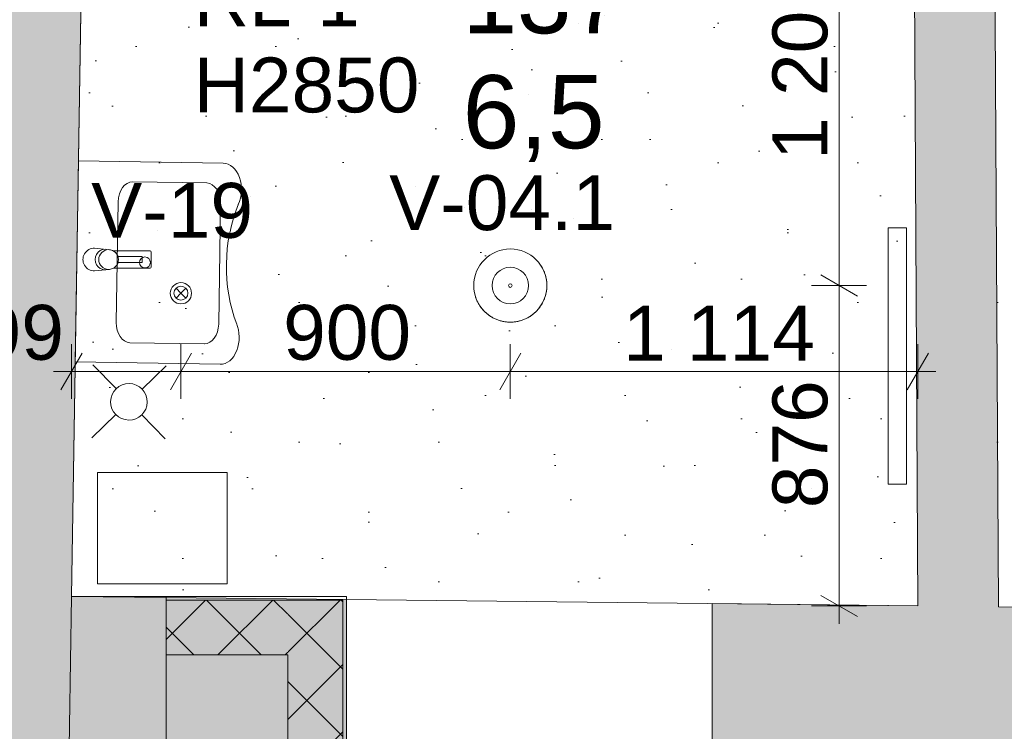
# Model space of a CAD drawing. Header units: millimetres. Extents: x -2532 to 181134, y -4151 to 53885.
# Tile 73 of 165: x 4455 to 7146, y 18393 to 20338. Entities that reach past the tile are written whole.
import ezdxf
from ezdxf.enums import TextEntityAlignment as Align

# ---------------------------------------------------------------- set-up
doc = ezdxf.new("R2010")
doc.units = ezdxf.units.MM
doc.header["$MEASUREMENT"] = 0
doc.linetypes.add('Dashed', pattern=[564.444447, 282.222223, -282.222223])
doc.linetypes.add('Wipeout_Contour', pattern=[1000, 0, -1000])
for name, color, linetype, lineweight in [('AR - Mööbel_Pen_No__4', 8, 'Continuous', 13), ('AR - Sanitaarseadmed_Pen_No__2', 8, 'Continuous', 13), ('AR - Sanitaarseadmed_Pen_No__75', 8, 'Continuous', 13), ('AR - Seinad SS.ol_Pen_No__221', 252, 'Continuous', 13), ('AR - Trepid_Pen_No__1', 7, 'Continuous', 9), ('AR - Trepid_Pen_No__71', 7, 'Continuous', 13), ('AR - Vahelaed_Pen_No__221', 252, 'Continuous', 13), ('ARCHICAD Zone Stamps_Pen_No__6', 7, 'Continuous', 5), ('New_AR - Seinad SS 2_Pen_No__207', 5, 'Continuous', 13), ('New_AR - Seinad SS.ol_Pen_No__207', 5, 'Continuous', 13), ('New_ARCHICAD Door Markers_Pen_No__7', 7, 'Continuous', 13), ('New_ARCHICAD Doors_Pen_No__207', 5, 'Continuous', 13), ('New_SA - ripplaed_Pen_No__207', 5, 'Continuous', 9), ('SA - mööbel_Pen_No__2', 8, 'Continuous', 13), ('SA - ripplaed_Pen_No__211', 214, 'Continuous', 15), ('SA - tähistused - valgustus_Pen_No__105', 30, 'Continuous', 5), ('SA - valgustid_Pen_No__105', 30, 'Continuous', 5)]:
    doc.layers.add(name, color=color, linetype=linetype, lineweight=lineweight)
for name, color, linetype in [('AR - Sanitaarseadmed', 7, 'Continuous'), ('AR - Seinad SS.ol', 7, 'Continuous'), ('AR - Trepid', 7, 'Continuous'), ('AR - Vahelaed', 7, 'Continuous'), ('New_AR - Seinad SS 2', 7, 'Continuous'), ('New_ARCHICAD Door Markers', 7, 'Continuous'), ('New_SA - ripplaed', 7, 'Continuous'), ('SA - mööbel', 7, 'Continuous'), ('SA - ripplaed', 7, 'Continuous'), ('SA - tähistused - valgustus', 7, 'Continuous'), ('SA - valgustid', 7, 'Continuous'), ('Tsoonid - Neto', 7, 'Continuous')]:
    doc.layers.add(name, color=color, linetype=linetype)
doc.styles.add('GENERATED_STYLE_1', font='txt')
doc.styles.add('GENERATED_STYLE_2', font='txt')
doc.styles.add('GENERATED_STYLE_3', font='txt')
doc.dimstyles.new('GENERATED_STYLE__1', dxfattribs={"dimtxt": 150, "dimasz": 76, "dimexe": 0.18, "dimexo": 0.0625, "dimgap": 0.09, "dimtad": 1, "dimdec": 0, "dimzin": 0, "dimdsep": 46, "dimtxsty": 'GENERATED_STYLE_3', "dimblk": 'ARROWHEAD_2', "dimblk1": 'ARROWHEAD_2', "dimblk2": 'ARROWHEAD_2', "dimcen": 0.09, "dimse1": 1, "dimse2": 1, "dimclrd": 256, "dimclre": 256, "dimclrt": 256, "dimadec": 0, "dimazin": 0, "dimtfac": 1, "dimtdec": 4, "dimtmove": 0, "dimatfit": 3, "dimfxl": 0, "dimtolj": 1, "dimtzin": 0, "dimarcsym": 0})
doc.dimstyles.new('GENERATED_STYLE__2', dxfattribs={"dimtxt": 150, "dimasz": 76, "dimexe": 0.18, "dimexo": 0.0625, "dimgap": 0.09, "dimtad": 1, "dimtih": 1, "dimtoh": 1, "dimdec": 0, "dimzin": 0, "dimdsep": 46, "dimtxsty": 'GENERATED_STYLE_3', "dimblk": 'ARROWHEAD_2', "dimblk1": 'ARROWHEAD_2', "dimblk2": 'ARROWHEAD_2', "dimcen": 0.09, "dimse1": 1, "dimse2": 1, "dimclrd": 256, "dimclre": 256, "dimclrt": 256, "dimadec": 0, "dimazin": 0, "dimtfac": 1, "dimtdec": 4, "dimtmove": 0, "dimatfit": 3, "dimfxl": 0, "dimtolj": 1, "dimtzin": 0, "dimarcsym": 0})
pattern_1 = [(45, (0, 600), (-190.9188, 190.9188), [0, -180, 0, -270]), (110, (600, 600), (253.717, 92.3454), [0, -132, 0, -228])]
pattern_2 = [(45, (0, 0), (-91.9239, 91.9239), []), (135, (0, 0), (91.9239, 91.9239), [])]
pattern_3 = [(0, (0, 0), (0, 173.2051), [0, -100]), (0, (50, 86.6), (0, 173.2051), [0, -100])]

# ---------------------------------------------------------------- blocks, each defined once
blk = doc.blocks.new('wc inva_137_7_1', base_point=(6392.2, 20220.5))
at = {"layer": 'ARCHICAD Zone Stamps_Pen_No__6', "insert": (5665.5, 20186.4), "char_height": 200, "attachment_point": 1, "style": 'GENERATED_STYLE_1'}
blk.add_mtext('\\A1;{\\pql;\\pt0,600;\\fArial Baltic|b0|i0|c186|p34;6,5\\fArial Baltic|b0|i0|c186|p34;\\A1{\\H.66x;\\S^  ;}\\fArial Baltic|b0|i0|c186|p34;\\fArial Baltic|b0|i0|c186|p34;\\A1{\\H.66x;\\S^  ;}}', dxfattribs=at)
at = {"layer": 'ARCHICAD Zone Stamps_Pen_No__6'}
for tag, style, p in [('DUMMY_849', 'GENERATED_STYLE_1', (6572.5, 20860.7)), ('ROOM_NAME', 'GENERATED_STYLE_1', (5665.5, 20815)), ('DUMMY_850', 'GENERATED_STYLE_2', (6120.9, 20546.4)), ('ROOM_NUMBER', 'GENERATED_STYLE_2', (5665.5, 20500.7)), ('DUMMY_851', 'GENERATED_STYLE_1', (5665.5, 20232.1))]:
    blk.add_attdef(tag, text='', height=200, dxfattribs=dict(at, style=style)).set_placement(p, align=Align.TOP_LEFT)
blk = doc.blocks.new('Slab_5_1', base_point=(1193.5, 7176.6))
at = {"layer": 'AR - Vahelaed_Pen_No__221', "linetype": 'Continuous', "flags": 128}
blk.add_lwpolyline([(15778.2, 21156.9, 0.331533), (13823.4, 18922.3), (13795.2, 18606.1), (13790.9, 18007.3), (8842.5, 18007.3), (8855.6, 18722.1), (8855.6, 20011), (8285.6, 20011), (8285.6, 21611), (4641.9, 21611), (4596.4, 18761.5), (5187.9, 18761.5), (5187.9, 16651.1), (4562.7, 16651.1), (4565, 16794.6), (1734.2, 16805.9), (1588.2, 14266.2), (1552.7, 13646.2)], format="xyb", dxfattribs=at)
blk = doc.blocks.new('Slab_9_1', base_point=(4587.9, 18231.1))
at = {"layer": 'AR - Vahelaed_Pen_No__221', "linetype": 'Continuous', "flags": 128}
blk.add_lwpolyline([(4587.9, 18231.1), (4855, 18231.1), (4855, 18758.1), (4596.4, 18761)], close=True, dxfattribs=at)
blk = doc.blocks.new('Floor Drain Symbol 22')
at = {"layer": 'AR - Sanitaarseadmed_Pen_No__2', "linetype": 'Continuous'}
for p, q in [((64.6, 135.4), (0, 200)), ((135.4, 135.4), (200, 200)), ((64.6, 64.6), (0, 0)), ((135.4, 64.6), (200, 0))]:
    blk.add_line(p, q, dxfattribs=at)
for start, end in [(0, 180), (180, 0)]:
    blk.add_arc((100, 100), 50, start, end, dxfattribs=at)
blk = doc.blocks.new('Slab_52_1', base_point=(7114, 21612.3))
at = {"layer": 'New_SA - ripplaed_Pen_No__207', "linetype": 'Continuous'}
h = blk.add_hatch(dxfattribs=at)
h.set_pattern_fill('Carpet_0001', color=256, style=0, pattern_type=2)
h.set_pattern_definition(pattern_1)
h.paths.add_polyline_path([(7114, 21612.3), (7130.2, 18733), (8184.6, 18726.4), (8184.6, 18914.1), (8852.6, 18914.1), (8855.6, 19851), (8125.6, 19851), (8125.6, 21611.1)])
at = {"layer": 'New_SA - ripplaed_Pen_No__207', "linetype": 'Continuous', "flags": 128}
blk.add_lwpolyline([(7114, 21612.3), (7130.2, 18733), (8184.6, 18726.4), (8184.6, 18914.1), (8852.6, 18914.1), (8855.6, 19851), (8125.6, 19851), (8125.6, 21611.1)], close=True, dxfattribs=at)
blk = doc.blocks.new('Slab_53_1', base_point=(4641.9, 21611))
at = {"layer": 'New_SA - ripplaed_Pen_No__207', "linetype": 'Continuous'}
h = blk.add_hatch(dxfattribs=at)
h.set_pattern_fill('Carpet_0001', color=256, style=0, pattern_type=2)
h.set_pattern_definition(pattern_1)
h.paths.add_polyline_path([(4641.9, 21611), (4596.4, 18761.5), (5347.9, 18761.5), (5347.9, 18752.7), (6910.1, 18735.4), (6894.1, 21611.1)])
at = {"layer": 'New_SA - ripplaed_Pen_No__207', "linetype": 'Continuous', "flags": 128}
blk.add_lwpolyline([(4641.9, 21611), (4596.4, 18761.5), (5347.9, 18761.5), (5347.9, 18752.7), (6910.1, 18735.4), (6894.1, 21611.1)], close=True, dxfattribs=at)
blk = doc.blocks.new('Stair_3_1')
at = {"layer": 'AR - Trepid_Pen_No__1', "linetype": 'Continuous'}
for p, q in [((3007.5, 20635.3), (2996.2, 20375.7)), ((4136, 20617.3), (3007.5, 20635.3)), ((3571.1, 20626.3), (3566.9, 20366.6)), ((3570.6, 20626.8), (3570.6, 20625.8)), ((3571.6, 20626.8), (3571.6, 20625.8)), ((4131.9, 20357.5), (4136, 20617.3)), ((2996.2, 20375.7), (2984.9, 20116)), ((2996.2, 20375.7), (4131.9, 20357.5)), ((4131.9, 20357.5), (2996.2, 20375.7)), ((3566.9, 20366.6), (3542, 18808)), ((4127.7, 20097.8), (4131.9, 20357.5)), ((2984.9, 20116), (2973.7, 19856.4)), ((2984.9, 20116), (4127.7, 20097.8)), ((4127.7, 20097.8), (2984.9, 20116)), ((4123.6, 19838), (4127.7, 20097.8)), ((2973.7, 19856.4), (2962.4, 19596.7)), ((2973.7, 19856.4), (4123.6, 19838)), ((4123.6, 19838), (2973.7, 19856.4)), ((4119.4, 19578.3), (4123.6, 19838)), ((2962.4, 19596.7), (2951.1, 19337.1)), ((2962.4, 19596.7), (4119.4, 19578.3)), ((4119.4, 19578.3), (2962.4, 19596.7)), ((4115.2, 19318.5), (4119.4, 19578.3)), ((2951.1, 19337.1), (2939.9, 19077.5)), ((2951.1, 19337.1), (4115.2, 19318.5)), ((4115.2, 19318.5), (2951.1, 19337.1)), ((4111.1, 19058.7), (4115.2, 19318.5)), ((2939.9, 19077.5), (2928.6, 18817.8)), ((2939.9, 19077.5), (4111.1, 19058.7)), ((4111.1, 19058.7), (2939.9, 19077.5)), ((4106.9, 18799), (4111.1, 19058.7)), ((2928.6, 18817.8), (2917.3, 18558.2)), ((2928.6, 18817.8), (4106.9, 18799)), ((4106.9, 18799), (2928.6, 18817.8)), ((2928.6, 18817.8), (3537.9, 18548.3)), ((3542, 18808), (3537.9, 18548.3)), ((3537.9, 18548.3), (4106.9, 18799)), ((4102.8, 18539.2), (4106.9, 18799)), ((2917.3, 18558.2), (4102.8, 18539.2))]:
    blk.add_line(p, q, dxfattribs=at)
at = {"layer": 'AR - Trepid_Pen_No__71', "char_height": 100, "rotation": 89.0845, "style": 'GENERATED_STYLE_1'}
for s, insert, attachment_point in [('\\A1;{\\pqc;\\pt0,7100;\\fArial Baltic|b0|i0|c186|p34;9 x \\fArial Baltic|b0|i0|c186|p34;167\\fArial Baltic|b0|i0|c186|p34;\\A1{\\H.66x;\\S^  ;}\\fArial Baltic|b0|i0|c186|p34;\\fArial Baltic|b0|i0|c186|p34; x \\fArial Baltic|b0|i0|c186|p34;260\\fArial Baltic|b0|i0|c186|p34;\\A1{\\H.66x;\\S^  ;}\\fArial Baltic|b0|i0|c186|p34;\\fArial Baltic|b0|i0|c186|p34;\\fArial Baltic|b0|i0|c186|p34;\\fArial Baltic|b0|i0|c186|p34;\\A1{\\H.66x;\\S^  ;}\\fArial Baltic|b0|i0|c186|p34;}', (3521.8, 19587.8), 8), ('\\A1;{\\pqc;\\pt0,7100;\\fArial Baltic|b0|i0|c186|p34;\\fArial Baltic|b0|i0|c186|p34;\\fArial Baltic|b0|i0|c186|p34;\\A1{\\H.66x;\\S^  ;}\\fArial Baltic|b0|i0|c186|p34;\\fArial Baltic|b0|i0|c186|p34;\\fArial Baltic|b0|i0|c186|p34;\\fArial Baltic|b0|i0|c186|p34;\\A1{\\H.66x;\\S^  ;}\\fArial Baltic|b0|i0|c186|p34;\\fArial Baltic|b0|i0|c186|p34;\\fArial Baltic|b0|i0|c186|p34;\\fArial Baltic|b0|i0|c186|p34;\\A1{\\H.66x;\\S^  ;}\\fArial Baltic|b0|i0|c186|p34;}', (3554.5, 19587.3), 2)]:
    blk.add_mtext(s, dxfattribs=dict(at, insert=insert, attachment_point=attachment_point))
blk = doc.blocks.new('Wall_29_1', base_point=(4565, 16794.6))
at = {"layer": 'AR - Seinad SS.ol_Pen_No__221', "linetype": 'Continuous'}
blk.add_hatch(color=256, dxfattribs=at).paths.add_polyline_path([(4162, 22241.3), (4082.5, 17266.5), (4572.5, 17264.6), (4651.9, 22233.5)])
at = {"layer": 'AR - Seinad SS.ol_Pen_No__221', "linetype": 'Continuous', "flags": 128}
blk.add_lwpolyline([(4596.4, 18761), (4651.9, 22233.5)], dxfattribs=at)
blk = doc.blocks.new('Wall_34_1', base_point=(6894.1, 21611.1))
at = {"layer": 'AR - Seinad SS.ol_Pen_No__221', "linetype": 'Continuous'}
blk.add_hatch(color=256, dxfattribs=at).paths.add_polyline_path([(6894.1, 21611.1), (6910.1, 18735.4), (7130.2, 18733), (7114, 21612.3)])
at = {"layer": 'AR - Seinad SS.ol_Pen_No__221', "linetype": 'Continuous', "flags": 128}
for points in [[(7114, 21612.3), (6894.1, 21611.1)], [(6894.1, 21611.1), (6910.1, 18735.4)], [(7130.2, 18733), (7114, 21612.3)]]:
    blk.add_lwpolyline(points, dxfattribs=at)
blk = doc.blocks.new('Wall_211_1', base_point=(5187.9, 16651.1))
at = {"linetype": 'Wipeout_Contour', "ltscale": 58159.399692}
blk.add_wipeout([(5187.9, 18601.5), (5337.9, 18601.5), (5337.9, 18751.5)], dxfattribs=at).dxf.layer = 'New_AR - Seinad SS 2'
at = {"layer": 'New_AR - Seinad SS 2_Pen_No__207', "linetype": 'Continuous'}
h = blk.add_hatch(dxfattribs=at)
h.set_pattern_fill('Concrete_Block_0001', color=256, style=0, pattern_type=2)
h.set_pattern_definition(pattern_2)
h.paths.add_polyline_path([(5187.9, 18601.5), (5337.9, 18601.5), (5337.9, 18751.5)])
at = {"linetype": 'Wipeout_Contour', "ltscale": 58503.782395}
blk.add_wipeout([(5337.9, 18751.5), (5347.9, 18751.5), (5347.9, 18761.5)], dxfattribs=at).dxf.layer = 'New_AR - Seinad SS 2'
at = {"linetype": 'Wipeout_Contour', "ltscale": 73589.881171}
blk.add_wipeout([(5337.9, 16651.1), (5337.9, 18601.5), (5187.9, 18601.5), (5187.9, 16651.1)], dxfattribs=at).dxf.layer = 'New_AR - Seinad SS 2'
at = {"layer": 'New_AR - Seinad SS 2_Pen_No__207', "linetype": 'Continuous'}
h = blk.add_hatch(dxfattribs=at)
h.set_pattern_fill('Plaster_0001', color=256, style=0, pattern_type=2)
h.set_pattern_definition(pattern_3)
h.paths.add_polyline_path([(5337.9, 18751.5), (5347.9, 18751.5), (5347.9, 18761.5)])
h = blk.add_hatch(dxfattribs=at)
h.set_pattern_fill('Concrete_Block_0001', color=256, style=0, pattern_type=2)
h.set_pattern_definition(pattern_2)
h.paths.add_polyline_path([(5337.9, 16651.1), (5337.9, 18601.5), (5187.9, 18601.5), (5187.9, 16651.1)])
at = {"layer": 'New_AR - Seinad SS 2_Pen_No__207', "linetype": 'Continuous', "flags": 128}
blk.add_lwpolyline([(5187.9, 18601.5), (5187.9, 16651.1)], dxfattribs=at)
at = {"linetype": 'Wipeout_Contour', "ltscale": 73684.632642}
blk.add_wipeout([(5347.9, 16501.1), (5347.9, 18751.5), (5337.9, 18751.5), (5337.9, 16501.1)], dxfattribs=at).dxf.layer = 'New_AR - Seinad SS 2'
at = {"layer": 'New_AR - Seinad SS 2_Pen_No__207', "linetype": 'Continuous'}
h = blk.add_hatch(dxfattribs=at)
h.set_pattern_fill('Plaster_0001', color=256, style=0, pattern_type=2)
h.set_pattern_definition(pattern_3)
h.paths.add_polyline_path([(5347.9, 16501.1), (5347.9, 18751.5), (5337.9, 18751.5), (5337.9, 16501.1)])
for p in [(5337.9, 18751.5), (5337.9, 16501.1)]:
    blk.add_line(p, (5337.9, 16651.1), dxfattribs=at)
at = {"layer": 'New_AR - Seinad SS 2_Pen_No__207', "linetype": 'Continuous', "flags": 128}
blk.add_lwpolyline([(5347.9, 16501.1), (5347.9, 18761.5)], dxfattribs=at)
at = {"linetype": 'Wipeout_Contour', "ltscale": 58264.324641}
blk.add_wipeout([(5187.9, 18751.5), (5187.9, 18601.5), (5337.9, 18751.5)], dxfattribs=at).dxf.layer = 'New_AR - Seinad SS 2'
at = {"layer": 'New_AR - Seinad SS 2_Pen_No__207', "linetype": 'Continuous'}
h = blk.add_hatch(dxfattribs=at)
h.set_pattern_fill('Concrete_Block_0001', color=256, style=0, pattern_type=2)
h.set_pattern_definition(pattern_2)
h.paths.add_polyline_path([(5187.9, 18751.5), (5187.9, 18601.5), (5337.9, 18751.5)])
at = {"linetype": 'Wipeout_Contour', "ltscale": 58511.895907}
blk.add_wipeout([(5337.9, 18761.5), (5337.9, 18751.5), (5347.9, 18761.5)], dxfattribs=at).dxf.layer = 'New_AR - Seinad SS 2'
at = {"layer": 'New_AR - Seinad SS 2_Pen_No__207', "linetype": 'Continuous'}
h = blk.add_hatch(dxfattribs=at)
h.set_pattern_fill('Plaster_0001', color=256, style=0, pattern_type=2)
h.set_pattern_definition(pattern_3)
h.paths.add_polyline_path([(5337.9, 18761.5), (5337.9, 18751.5), (5347.9, 18761.5)])
blk.add_line((5337.9, 18751.5), (5187.9, 18751.5), dxfattribs=at)
at = {"layer": 'New_AR - Seinad SS 2_Pen_No__207', "linetype": 'Continuous', "flags": 128}
blk.add_lwpolyline([(5347.9, 18761.5), (5337.9, 18761.5)], dxfattribs=at)
blk = doc.blocks.new('Wall_252_1', base_point=(4855, 18601.5))
at = {"linetype": 'Wipeout_Contour', "ltscale": 77361.653945}
blk.add_wipeout([(5187.9, 18751.5), (4855, 18751.5), (4855, 18601.5), (5187.9, 18601.5)], dxfattribs=at).dxf.layer = 'New_AR - Seinad SS 2'
at = {"layer": 'New_AR - Seinad SS 2_Pen_No__207', "linetype": 'Continuous'}
h = blk.add_hatch(dxfattribs=at)
h.set_pattern_fill('Concrete_Block_0001', color=256, style=0, pattern_type=2)
h.set_pattern_definition(pattern_2)
h.paths.add_polyline_path([(5187.9, 18751.5), (4855, 18751.5), (4855, 18601.5), (5187.9, 18601.5)])
at = {"layer": 'New_AR - Seinad SS 2_Pen_No__207', "linetype": 'Continuous', "flags": 128}
blk.add_lwpolyline([(4855, 18601.5), (5187.9, 18601.5)], dxfattribs=at)
at = {"linetype": 'Wipeout_Contour', "ltscale": 77751.722659}
blk.add_wipeout([(5337.9, 18761.5), (4855, 18761.5), (4855, 18751.5), (5337.9, 18751.5)], dxfattribs=at).dxf.layer = 'New_AR - Seinad SS 2'
at = {"layer": 'New_AR - Seinad SS 2_Pen_No__207', "linetype": 'Continuous'}
h = blk.add_hatch(dxfattribs=at)
h.set_pattern_fill('Plaster_0001', color=256, style=0, pattern_type=2)
h.set_pattern_definition(pattern_3)
h.paths.add_polyline_path([(5337.9, 18761.5), (4855, 18761.5), (4855, 18751.5), (5337.9, 18751.5)])
for p in [(4855, 18751.5), (5337.9, 18751.5)]:
    blk.add_line(p, (5187.9, 18751.5), dxfattribs=at)
at = {"layer": 'New_AR - Seinad SS 2_Pen_No__207', "linetype": 'Continuous', "flags": 128}
for points in [[(5337.9, 18761.5), (4855, 18761.5)], [(4855, 18751.5), (4855, 18761.5)], [(4855, 18601.5), (4855, 18751.5)]]:
    blk.add_lwpolyline(points, dxfattribs=at)
blk = doc.blocks.new('Column_5_1', base_point=(6854.1, 19418.5))
at = {"layer": 'SA - mööbel_Pen_No__2', "linetype": 'Continuous', "flags": 128}
blk.add_lwpolyline([(6829.1, 19068.5), (6879.1, 19068.5), (6879.1, 19768.5), (6829.1, 19768.5)], close=True, dxfattribs=at)
blk = doc.blocks.new('Basin 22')
at = {"layer": 'AR - Sanitaarseadmed_Pen_No__75', "linetype": 'Continuous'}
for p, q in [((-275, -396), (-275, -0.1)), ((-275, -0.1), (275, -0.1)), ((275, -0.1), (275, -396)), ((-165, -110.1), (165, -110.1)), ((-220, -148.6), (-220, -352)), ((220, -352), (220, -148.6)), ((-165, -390.5), (165, -390.5))]:
    blk.add_line(p, q, dxfattribs=at)
blk.add_circle((0, -186), 15, dxfattribs=at)
for centre, major_axis, start_param, end_param in [((-163.8, -149.4), (56.2, 0), 1.592282, 3.120107), ((163.8, -149.4), (56.2, 0), 0.021486, 1.549311), ((-163.8, -351.2), (56.2, 0), 3.163078, 4.690903), ((163.8, -351.2), (56.2, 0), 4.733875, 6.2617), ((-202, -396), (73, 0), 3.141593, 5.289261), ((0, -638.2), (327.8, 0), 1.046808, 2.098245), ((202, -396), (73, 0), 4.135517, 6.283185)]:
    blk.add_ellipse(centre, major_axis=major_axis, ratio=0.699708, start_param=start_param, end_param=end_param, dxfattribs=at)
blk = doc.blocks.new('Tap 22_4')
at = {"layer": 'AR - Sanitaarseadmed_Pen_No__2', "linetype": 'Continuous'}
for p, q in [((-31, 0), (-26.9, -41.1)), ((26.9, -41.1), (31, 0)), ((-23.5, -51.7), (-23.5, -152)), ((23.5, -152), (23.5, -51.7)), ((-8, -64.2), (-8, -130.4)), ((8, -64.2), (8, -130.4)), ((-8, -130.4), (8, -130.4)), ((-20.5, -155), (20.5, -155))]:
    blk.add_line(p, q, dxfattribs=at)
blk.add_circle((0, -38.4), 27, dxfattribs=at)
for centre, radius, start, end in [((0, 1), 31, 358.1279, 181.8721), ((0, -29.2), 28, 358.4804, 181.5196), ((0, -38.4), 27, 185.7438, 209.4983), ((0, -38.4), 27, 330.5017, 354.2562), ((-20.5, -152), 3, 180, 270), ((20.5, -152), 3, 270, 0)]:
    blk.add_arc(centre, radius, start, end, dxfattribs=at)
blk = doc.blocks.new('Stainless steel waste receptacle with self-closing lid PP0060x_80x')
at = {"layer": 'AR - Mööbel_Pen_No__4', "linetype": 'Continuous'}
for p, q in [((-177, 0), (-177, -304)), ((177, 0), (-177, 0)), ((177, -304), (177, 0)), ((-177, -304), (177, -304))]:
    blk.add_line(p, q, dxfattribs=at)
blk = doc.blocks.new('Pendant Lamp 22_2')
at = {"layer": 'SA - valgustid_Pen_No__105', "linetype": 'Continuous'}
for radius in [100, 50, 5]:
    blk.add_circle((0, 0), radius, dxfattribs=at)
at = {"layer": 'SA - valgustid_Pen_No__105', "linetype": 'Dashed'}
blk.add_circle((0, 0), 100, dxfattribs=at)
blk = doc.blocks.new('Recessed Spot 22')
at = {"layer": 'SA - valgustid_Pen_No__105', "linetype": 'Continuous'}
for q in [(-13.4, 13.4), (-13.4, -13.4), (13.4, 13.4), (13.4, -13.4)]:
    blk.add_line((0, 0), q, dxfattribs=at)
blk.add_circle((0, 0), 19, dxfattribs=at)
for start, end in [(0, 180), (180, 0)]:
    blk.add_arc((0, 0), 29, start, end, dxfattribs=at)
blk = doc.blocks.new('*D2178')
at = {"layer": 'SA - tähistused - valgustus_Pen_No__105', "linetype": 'Continuous'}
for p, q in [((6644.7, 19640.1), (6744.7, 19582.4)), ((6769.7, 19611.2), (6619.7, 19611.2)), ((6694.7, 18735.4), (6694.7, 19611.2)), ((6644.7, 18764.3), (6744.7, 18706.6)), ((6769.7, 18735.4), (6619.7, 18735.4)), ((6694.7, 18686.5), (6694.7, 18735.4))]:
    blk.add_line(p, q, dxfattribs=at)
at = {"layer": 'SA - tähistused - valgustus_Pen_No__105', "insert": (6664.7, 19002.6), "char_height": 150, "attachment_point": 7, "rotation": 90, "style": 'GENERATED_STYLE_3'}
blk.add_mtext('\\A1;{\\pql;\\fArial|b0|i0|c0|p34;876}', dxfattribs=at)
blk = doc.blocks.new('ARROWHEAD_2')
at = {"linetype": 'Continuous'}
for p, q in [((-0.378, -0.655), (0.378, 0.655)), ((0, 0), (-1, 0))]:
    blk.add_line(p, q, dxfattribs=at)
blk = doc.blocks.new('*D2179')
at = {"layer": 'SA - tähistused - valgustus_Pen_No__105', "linetype": 'Continuous'}
for p, q in [((6644.7, 20839.6), (6744.7, 20781.9)), ((6769.7, 20810.8), (6619.7, 20810.8)), ((6694.7, 19611.2), (6694.7, 20810.8)), ((6644.7, 19640.1), (6744.7, 19582.4)), ((6769.7, 19611.2), (6619.7, 19611.2))]:
    blk.add_line(p, q, dxfattribs=at)
at = {"layer": 'SA - tähistused - valgustus_Pen_No__105', "insert": (6664.7, 19954.5), "char_height": 150, "attachment_point": 7, "rotation": 90, "style": 'GENERATED_STYLE_3'}
blk.add_mtext('\\A1;{\\pql;\\fArial|b0|i0|c0|p34;1\xa0200}', dxfattribs=at)
blk = doc.blocks.new('*D2181')
at = {"layer": 'SA - tähistused - valgustus_Pen_No__105', "linetype": 'Continuous'}
for p, q in [((4596.4, 19301.1), (4596.4, 19451.1)), ((4895.5, 19301.1), (4895.5, 19451.1)), ((4625.3, 19426.1), (4567.5, 19326.1)), ((4924.4, 19426.1), (4866.7, 19326.1)), ((4547.5, 19376.1), (4596.4, 19376.1)), ((4596.4, 19376.1), (4895.5, 19376.1))]:
    blk.add_line(p, q, dxfattribs=at)
at = {"layer": 'SA - tähistused - valgustus_Pen_No__105', "insert": (4226, 19406.1), "char_height": 150, "attachment_point": 7, "style": 'GENERATED_STYLE_3'}
blk.add_mtext('\\A1;{\\pql;\\fArial|b0|i0|c0|p34;299}', dxfattribs=at)
blk = doc.blocks.new('*D2182')
at = {"layer": 'SA - tähistused - valgustus_Pen_No__105', "linetype": 'Continuous'}
for p, q in [((4895.5, 19301.1), (4895.5, 19451.1)), ((5795.9, 19301.1), (5795.9, 19451.1)), ((4924.4, 19426.1), (4866.7, 19326.1)), ((5824.8, 19426.1), (5767.1, 19326.1)), ((4895.5, 19376.1), (5795.9, 19376.1))]:
    blk.add_line(p, q, dxfattribs=at)
at = {"layer": 'SA - tähistused - valgustus_Pen_No__105', "insert": (5175, 19406.1), "char_height": 150, "attachment_point": 7, "style": 'GENERATED_STYLE_3'}
blk.add_mtext('\\A1;{\\pql;\\fArial|b0|i0|c0|p34;900}', dxfattribs=at)
blk = doc.blocks.new('*D2183')
at = {"layer": 'SA - tähistused - valgustus_Pen_No__105', "linetype": 'Continuous'}
for p, q in [((5795.9, 19301.1), (5795.9, 19451.1)), ((6910.1, 19301.1), (6910.1, 19451.1)), ((5824.8, 19426.1), (5767.1, 19326.1)), ((6881.3, 19326.1), (6939, 19426.1)), ((5795.9, 19376.1), (6910.1, 19376.1)), ((6910.1, 19376.1), (6959, 19376.1))]:
    blk.add_line(p, q, dxfattribs=at)
at = {"layer": 'SA - tähistused - valgustus_Pen_No__105', "insert": (6104.1, 19406.1), "char_height": 150, "attachment_point": 7, "style": 'GENERATED_STYLE_3'}
blk.add_mtext('\\A1;{\\pql;\\fArial|b0|i0|c0|p34;1\xa0114}', dxfattribs=at)
blk = doc.blocks.new('Label_22_1', base_point=(5260.6, 20032))
at = {"layer": 'SA - ripplaed_Pen_No__211', "char_height": 150, "attachment_point": 1, "style": 'GENERATED_STYLE_3'}
for s, insert in [('\\A1;{\\pql;\\pt0,211000;\\fArial|b0|i0|c0|p34;RL-1\\fArial|b0|i0|c0|p34;\\A1{\\H.66x;\\S^  ;}\\fArial|b0|i0|c0|p34;\\fArial|b0|i0|c0|p34;\\A1{\\H.66x;\\S^  ;}\\fArial|b0|i0|c0|p34; \\fArial|b0|i0|c0|p34;\\fArial|b0|i0|c0|p34;\\fArial|b0|i0|c0|p34;\\fArial|b0|i0|c0|p34;\\fArial|b0|i0|c0|p34;\\fArial|b0|i0|c0|p34;\\fArial|b0|i0|c0|p34;\\fArial|b0|i0|c0|p34;\\fArial|b0|i0|c0|p34;\\fArial|b0|i0|c0|p34;\\fArial|b0|i0|c0|p34;\\fArial|b0|i0|c0|p34;\\fArial|b0|i0|c0|p34;\\fArial|b0|i0|c0|p34;\\fArial|b0|i0|c0|p34;\\fArial|b0|i0|c0|p34;\\fArial|b0|i0|c0|p34;\\fArial|b0|i0|c0|p34;\\fArial|b0|i0|c0|p34;\\fArial|b0|i0|c0|p34;\\fArial|b0|i0|c0|p34;\\fArial|b0|i0|c0|p34;\\fArial|b0|i0|c0|p34;\\fArial|b0|i0|c0|p34;\\fArial|b0|i0|c0|p34;\\fArial|b0|i0|c0|p34;\\fArial|b0|i0|c0|p34;\\fArial|b0|i0|c0|p34;\\fArial|b0|i0|c0|p34;\\fArial|b0|i0|c0|p34;\\fArial|b0|i0|c0|p34;\\fArial|b0|i0|c0|p34;\\fArial|b0|i0|c0|p34;\\fArial|b0|i0|c0|p34;\\fArial|b0|i0|c0|p34;\\fArial|b0|i0|c0|p34;\\fArial|b0|i0|c0|p34;\\fArial|b0|i0|c0|p34;\\fArial|b0|i0|c0|p34;\\fArial|b0|i0|c0|p34;\\fArial|b0|i0|c0|p34;\\fArial|b0|i0|c0|p34;\\fArial|b0|i0|c0|p34;}', (4930.1, 20470.2)), ('\\A1;{\\pql;\\pt0,211000;\\fArial|b0|i0|c0|p34;H2850 \\fArial|b0|i0|c0|p34;\\A1{\\H.66x;\\S^  ;}\\fArial|b0|i0|c0|p34;\\fArial|b0|i0|c0|p34;\\A1{\\H.66x;\\S^  ;}\\fArial|b0|i0|c0|p34;\\fArial|b0|i0|c0|p34;\\fArial|b0|i0|c0|p34;\\fArial|b0|i0|c0|p34;\\fArial|b0|i0|c0|p34;\\fArial|b0|i0|c0|p34;\\fArial|b0|i0|c0|p34;\\fArial|b0|i0|c0|p34;\\fArial|b0|i0|c0|p34;\\fArial|b0|i0|c0|p34;\\fArial|b0|i0|c0|p34;\\fArial|b0|i0|c0|p34;\\fArial|b0|i0|c0|p34;\\fArial|b0|i0|c0|p34;\\fArial|b0|i0|c0|p34;\\fArial|b0|i0|c0|p34;\\fArial|b0|i0|c0|p34;\\fArial|b0|i0|c0|p34;\\fArial|b0|i0|c0|p34;\\fArial|b0|i0|c0|p34;\\fArial|b0|i0|c0|p34;\\fArial|b0|i0|c0|p34;\\fArial|b0|i0|c0|p34;\\fArial|b0|i0|c0|p34;\\fArial|b0|i0|c0|p34;\\fArial|b0|i0|c0|p34;\\fArial|b0|i0|c0|p34;\\fArial|b0|i0|c0|p34;\\fArial|b0|i0|c0|p34;\\fArial|b0|i0|c0|p34;\\fArial|b0|i0|c0|p34;\\fArial|b0|i0|c0|p34;\\fArial|b0|i0|c0|p34;\\fArial|b0|i0|c0|p34;\\fArial|b0|i0|c0|p34;\\fArial|b0|i0|c0|p34;\\fArial|b0|i0|c0|p34;\\fArial|b0|i0|c0|p34;\\fArial|b0|i0|c0|p34;\\fArial|b0|i0|c0|p34;\\fArial|b0|i0|c0|p34;\\fArial|b0|i0|c0|p34;\\fArial|b0|i0|c0|p34;\\fArial|b0|i0|c0|p34;}', (4930.1, 20234.5))]:
    blk.add_mtext(s, dxfattribs=dict(at, insert=insert))
blk = doc.blocks.new('Label_132_1', base_point=(5795.9, 19611.2))
at = {"layer": 'SA - tähistused - valgustus_Pen_No__105', "insert": (5464.7, 19912.7), "char_height": 150, "attachment_point": 1, "style": 'GENERATED_STYLE_3'}
blk.add_mtext('\\A1;{\\pql;\\pt0,105000;\\fArial|b0|i0|c0|p34;V-04.1\\fArial|b0|i0|c0|p34;\\A1{\\H.66x;\\S^  ;}\\fArial|b0|i0|c0|p34;\\fArial|b0|i0|c0|p34;\\A1{\\H.66x;\\S^  ;}\\fArial|b0|i0|c0|p34; \\fArial|b0|i0|c0|p34;\\fArial|b0|i0|c0|p34;\\fArial|b0|i0|c0|p34;\\fArial|b0|i0|c0|p34;\\fArial|b0|i0|c0|p34;\\fArial|b0|i0|c0|p34;\\fArial|b0|i0|c0|p34;\\fArial|b0|i0|c0|p34;\\fArial|b0|i0|c0|p34;\\fArial|b0|i0|c0|p34;\\fArial|b0|i0|c0|p34;\\fArial|b0|i0|c0|p34;\\fArial|b0|i0|c0|p34;\\fArial|b0|i0|c0|p34;\\fArial|b0|i0|c0|p34;\\fArial|b0|i0|c0|p34;\\fArial|b0|i0|c0|p34;\\fArial|b0|i0|c0|p34;\\fArial|b0|i0|c0|p34;\\fArial|b0|i0|c0|p34;\\fArial|b0|i0|c0|p34;\\fArial|b0|i0|c0|p34;\\fArial|b0|i0|c0|p34;\\fArial|b0|i0|c0|p34;\\fArial|b0|i0|c0|p34;\\fArial|b0|i0|c0|p34;\\fArial|b0|i0|c0|p34;\\fArial|b0|i0|c0|p34;\\fArial|b0|i0|c0|p34;\\fArial|b0|i0|c0|p34;\\fArial|b0|i0|c0|p34;\\fArial|b0|i0|c0|p34;\\fArial|b0|i0|c0|p34;\\fArial|b0|i0|c0|p34;\\fArial|b0|i0|c0|p34;\\fArial|b0|i0|c0|p34;\\fArial|b0|i0|c0|p34;\\fArial|b0|i0|c0|p34;\\fArial|b0|i0|c0|p34;\\fArial|b0|i0|c0|p34;\\fArial|b0|i0|c0|p34;\\fArial|b0|i0|c0|p34;\\fArial|b0|i0|c0|p34;}', dxfattribs=at)
blk = doc.blocks.new('Label_333_1', base_point=(4895.5, 19590.2))
at = {"layer": 'SA - tähistused - valgustus_Pen_No__105', "insert": (4650, 19891.7), "char_height": 150, "attachment_point": 1, "style": 'GENERATED_STYLE_3'}
blk.add_mtext('\\A1;{\\pql;\\pt0,105000;\\fArial|b0|i0|c0|p34;V-19\\fArial|b0|i0|c0|p34;\\A1{\\H.66x;\\S^  ;}\\fArial|b0|i0|c0|p34;\\fArial|b0|i0|c0|p34;\\A1{\\H.66x;\\S^  ;}\\fArial|b0|i0|c0|p34; \\fArial|b0|i0|c0|p34;\\fArial|b0|i0|c0|p34;\\fArial|b0|i0|c0|p34;\\fArial|b0|i0|c0|p34;\\fArial|b0|i0|c0|p34;\\fArial|b0|i0|c0|p34;\\fArial|b0|i0|c0|p34;\\fArial|b0|i0|c0|p34;\\fArial|b0|i0|c0|p34;\\fArial|b0|i0|c0|p34;\\fArial|b0|i0|c0|p34;\\fArial|b0|i0|c0|p34;\\fArial|b0|i0|c0|p34;\\fArial|b0|i0|c0|p34;\\fArial|b0|i0|c0|p34;\\fArial|b0|i0|c0|p34;\\fArial|b0|i0|c0|p34;\\fArial|b0|i0|c0|p34;\\fArial|b0|i0|c0|p34;\\fArial|b0|i0|c0|p34;\\fArial|b0|i0|c0|p34;\\fArial|b0|i0|c0|p34;\\fArial|b0|i0|c0|p34;\\fArial|b0|i0|c0|p34;\\fArial|b0|i0|c0|p34;\\fArial|b0|i0|c0|p34;\\fArial|b0|i0|c0|p34;\\fArial|b0|i0|c0|p34;\\fArial|b0|i0|c0|p34;\\fArial|b0|i0|c0|p34;\\fArial|b0|i0|c0|p34;\\fArial|b0|i0|c0|p34;\\fArial|b0|i0|c0|p34;\\fArial|b0|i0|c0|p34;\\fArial|b0|i0|c0|p34;\\fArial|b0|i0|c0|p34;\\fArial|b0|i0|c0|p34;\\fArial|b0|i0|c0|p34;\\fArial|b0|i0|c0|p34;\\fArial|b0|i0|c0|p34;\\fArial|b0|i0|c0|p34;\\fArial|b0|i0|c0|p34;\\fArial|b0|i0|c0|p34;}', dxfattribs=at)
blk = doc.blocks.new('D Marker 22[56]_1', base_point=(5847.9, 18747.2))
at = {"layer": 'New_ARCHICAD Door Markers_Pen_No__7', "style": 'GENERATED_STYLE_1'}
blk.add_attdef('AC_WIDO_ID', text='', height=150, dxfattribs=at).set_placement((5500.3, 18053.5), align=Align.BOTTOM_LEFT)
blk = doc.blocks.new('Door 22[58]_1')
at = {"layer": 'New_ARCHICAD Doors_Pen_No__207', "linetype": 'Continuous'}
for p, q in [((5347.9, 18323.1), (5347.9, 18752.7)), ((6347.9, 18323.1), (6347.9, 18741.7)), ((5389.9, 18323.1), (5347.9, 18323.1)), ((5347.9, 18323.1), (5347.9, 18231.1)), ((5347.9, 18231.1), (5347.9, 18323.1)), ((5347.9, 18231.1), (5347.9, 18323.1)), ((5389.9, 18231.1), (5389.9, 18323.1)), ((6347.9, 18323.1), (6305.9, 18323.1)), ((6305.9, 18323.1), (6305.9, 18231.1)), ((6347.9, 18231.1), (6347.9, 18323.1)), ((6347.9, 18231.1), (6347.9, 18323.1)), ((6347.9, 18231.1), (6347.9, 18323.1)), ((5347.9, 18231.1), (5310.9, 18231.1)), ((5347.9, 18231.1), (5310.9, 18231.1)), ((5347.9, 18231.1), (5389.9, 18231.1)), ((5389.9, 18231.1), (5389.9, 17315.1)), ((6305.9, 18231.1), (6347.9, 18231.1)), ((6347.9, 18231.1), (6384.9, 18231.1)), ((6347.9, 18231.1), (6384.9, 18231.1))]:
    blk.add_line(p, q, dxfattribs=at)
blk.add_arc((5389.9, 18231.1), 916, 270, 0, dxfattribs=at)
at = {"layer": 'New_ARCHICAD Door Markers'}
ref = blk.add_blockref('D Marker 22[56]_1', (5847.9, 18747.2), dxfattribs=at)
ref.add_attrib('AC_WIDO_ID', 'SU-137', dxfattribs={"layer": 'New_ARCHICAD Door Markers_Pen_No__7', "color": 7, "height": 150, "style": 'GENERATED_STYLE_1'}).set_placement((5500.3, 18053.5), align=Align.BOTTOM_LEFT)
blk = doc.blocks.new('Wall_366_1', base_point=(4587.9, 18231.1))
at = {"layer": 'AR - Seinad SS.ol_Pen_No__221', "linetype": 'Continuous'}
for points in [[(4587.9, 18231.1), (4855, 18231.1), (4855, 18241.1), (4855, 18356.1), (4855, 18758.1), (4596.4, 18761)], [(6347.9, 18231.1), (7198.6, 18231.1), (7198.6, 18241.1), (7198.6, 18356.1), (7198.6, 18732.3), (6347.9, 18741.7), (6347.9, 18323.1)]]:
    blk.add_hatch(color=256, dxfattribs=at).paths.add_polyline_path(points)
at = {"layer": 'New_AR - Seinad SS.ol_Pen_No__207', "linetype": 'Continuous'}
blk.add_hatch(color=256, dxfattribs=at).paths.add_polyline_path([(4855, 18231.1), (5347.9, 18231.1), (5347.9, 18323.1), (5347.9, 18752.7), (4855, 18758.1), (4855, 18356.1), (4855, 18241.1)])
at = {"layer": 'AR - Seinad SS.ol_Pen_No__221', "linetype": 'Continuous'}
for p, q in [((4855, 18356.1), (4855, 18758.1)), ((6347.9, 18323.1), (6347.9, 18741.7))]:
    blk.add_line(p, q, dxfattribs=at)
at = {"layer": 'AR - Seinad SS.ol_Pen_No__221', "linetype": 'Continuous', "flags": 128}
for points in [[(4855, 18758.1), (4596.4, 18761)], [(6910.1, 18735.4), (6347.9, 18741.7)], [(7198.6, 18732.3), (7130.2, 18733)]]:
    blk.add_lwpolyline(points, dxfattribs=at)
at = {"layer": 'New_AR - Seinad SS.ol_Pen_No__207', "linetype": 'Continuous', "flags": 128}
for points in [[(5347.9, 18752.7), (4855, 18758.1)], [(5347.9, 18752.7), (5347.9, 18323.1)]]:
    blk.add_lwpolyline(points, dxfattribs=at)
at = {"layer": 'New_ARCHICAD Doors_Pen_No__207', "linetype": 'Continuous'}
blk.add_blockref('Door 22[58]_1', (0, 0), dxfattribs=at)

msp = doc.modelspace()

# ---------------------------------------------------------------- block references
at = {"layer": 'AR - Mööbel_Pen_No__4', "linetype": 'Continuous', "zscale": 1000}
msp.add_blockref('Stainless steel waste receptacle with self-closing lid PP0060x_80x', (4844.5, 19099.7), dxfattribs=at)
at = {"layer": 'AR - Sanitaarseadmed', "linetype": 'Continuous', "zscale": 1000, "rotation": 89.08446811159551}
msp.add_blockref('Basin 22', (4611, 19677.2), dxfattribs=at)
at = {"layer": 'AR - Sanitaarseadmed', "linetype": 'Continuous', "xscale": -1, "zscale": 1000, "rotation": 359.2198247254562}
msp.add_blockref('Floor Drain Symbol 22', (4852, 19192.1), dxfattribs=at)
at = {"layer": 'AR - Sanitaarseadmed_Pen_No__2', "linetype": 'Continuous', "xscale": -1, "zscale": 1000, "rotation": 90}
msp.add_blockref('Tap 22_4', (4659.5, 19682.3), dxfattribs=at)
at = {"layer": 'AR - Seinad SS.ol'}
for name, p in [('Wall_29_1', (4565, 16794.6)), ('Wall_34_1', (6894.1, 21611.1))]:
    msp.add_blockref(name, p, dxfattribs=at)
at = {"layer": 'AR - Trepid', "linetype": 'Continuous'}
msp.add_blockref('Stair_3_1', (0, 0), dxfattribs=at)
at = {"layer": 'AR - Vahelaed', "linetype": 'Continuous'}
for name, p in [('Slab_5_1', (1193.5, 7176.6)), ('Slab_9_1', (4587.9, 18231.1))]:
    msp.add_blockref(name, p, dxfattribs=at)
at = {"layer": 'New_SA - ripplaed', "linetype": 'Continuous'}
for name, p in [('Slab_53_1', (4641.9, 21611)), ('Slab_52_1', (7114, 21612.3))]:
    msp.add_blockref(name, p, dxfattribs=at)
at = {"layer": 'SA - mööbel'}
msp.add_blockref('Column_5_1', (6854.1, 19418.5), dxfattribs=at)
at = {"layer": 'SA - ripplaed', "linetype": 'Continuous'}
msp.add_blockref('Label_22_1', (5260.6, 20032), dxfattribs=at)
at = {"layer": 'SA - tähistused - valgustus', "linetype": 'Continuous'}
for name, p in [('Label_333_1', (4895.5, 19590.2)), ('Label_132_1', (5795.9, 19611.2))]:
    msp.add_blockref(name, p, dxfattribs=at)
at = {"layer": 'SA - valgustid', "linetype": 'Continuous', "zscale": 1000}
for name, p in [('Pendant Lamp 22_2', (5795.9, 19611.2)), ('Recessed Spot 22', (4895.5, 19590.2))]:
    msp.add_blockref(name, p, dxfattribs=at)
at = {"layer": 'Tsoonid - Neto', "linetype": 'Continuous'}
ref = msp.add_blockref('wc inva_137_7_1', (6392.2, 20220.5), dxfattribs=at)
ref.add_attrib('ROOM_NAME', 'wc inva', dxfattribs={"layer": 'ARCHICAD Zone Stamps_Pen_No__6', "color": 7, "height": 200, "style": 'GENERATED_STYLE_1'}).set_placement((5665.5, 20815), align=Align.TOP_LEFT)
ref.add_attrib('ROOM_NUMBER', '137', dxfattribs={"layer": 'ARCHICAD Zone Stamps_Pen_No__6', "color": 7, "height": 200, "style": 'GENERATED_STYLE_2'}).set_placement((5665.5, 20500.7), align=Align.TOP_LEFT)

# ---------------------------------------------------------------- dimensions: what is measured, and where the dimension line sits
at = {"layer": 'SA - tähistused - valgustus', "linetype": 'Continuous'}
for base, p1, p2, picture, middle in [((6694.7, 20810.8), (5795.9, 19611.2), (5795.9, 20810.8), '*D2179', (6589.7, 20218.5)), ((6694.7, 19611.2), (6910.1, 18735.4), (5795.9, 19611.2), '*D2178', (6589.7, 19178.4))]:
    dim = msp.add_linear_dim(base=base, p1=p1, p2=p2, angle=90, dimstyle='GENERATED_STYLE__1', dxfattribs=at)
    dim.commit()
    dim.dimension.update_dxf_attribs({"geometry": picture, "text_midpoint": middle, "dimtype": 160, "text_rotation": 90})
for base, p1, p2, picture, middle in [((6910.1, 19376.1), (5795.9, 19611.2), (6910.1, 18735.4), '*D2183', (6368.1, 19481.1)), ((5795.9, 19376.1), (4895.5, 19590.2), (5795.9, 19611.2), '*D2182', (5350.7, 19481.1))]:
    dim = msp.add_linear_dim(base=base, p1=p1, p2=p2, dimstyle='GENERATED_STYLE__2', dxfattribs=at)
    dim.commit()
    dim.dimension.update_dxf_attribs({"geometry": picture, "text_midpoint": middle, "dimtype": 160})

# ---------------------------------------------------------------- next in the draw order: block references
at = {"layer": 'New_AR - Seinad SS 2'}
msp.add_blockref('Wall_211_1', (5187.9, 16651.1), dxfattribs=at)

# ---------------------------------------------------------------- next in the draw order: block references
msp.add_blockref('Wall_252_1', (4855, 18601.5), dxfattribs=at)

# ---------------------------------------------------------------- next in the draw order: block references
at = {"layer": 'AR - Seinad SS.ol'}
msp.add_blockref('Wall_366_1', (4587.9, 18231.1), dxfattribs=at)

# ---------------------------------------------------------------- next in the draw order: dimensions: what is measured, and where the dimension line sits
at = {"layer": 'SA - tähistused - valgustus', "linetype": 'Continuous'}
dim = msp.add_linear_dim(base=(4895.5, 19376.1), p1=(4596.4, 18761), p2=(4895.5, 19590.2), dimstyle='GENERATED_STYLE__2', dxfattribs=at)
dim.commit()
dim.dimension.update_dxf_attribs({"geometry": '*D2181', "text_midpoint": (4401.8, 19481.1), "dimtype": 160})

doc.saveas('drawing.dxf')
